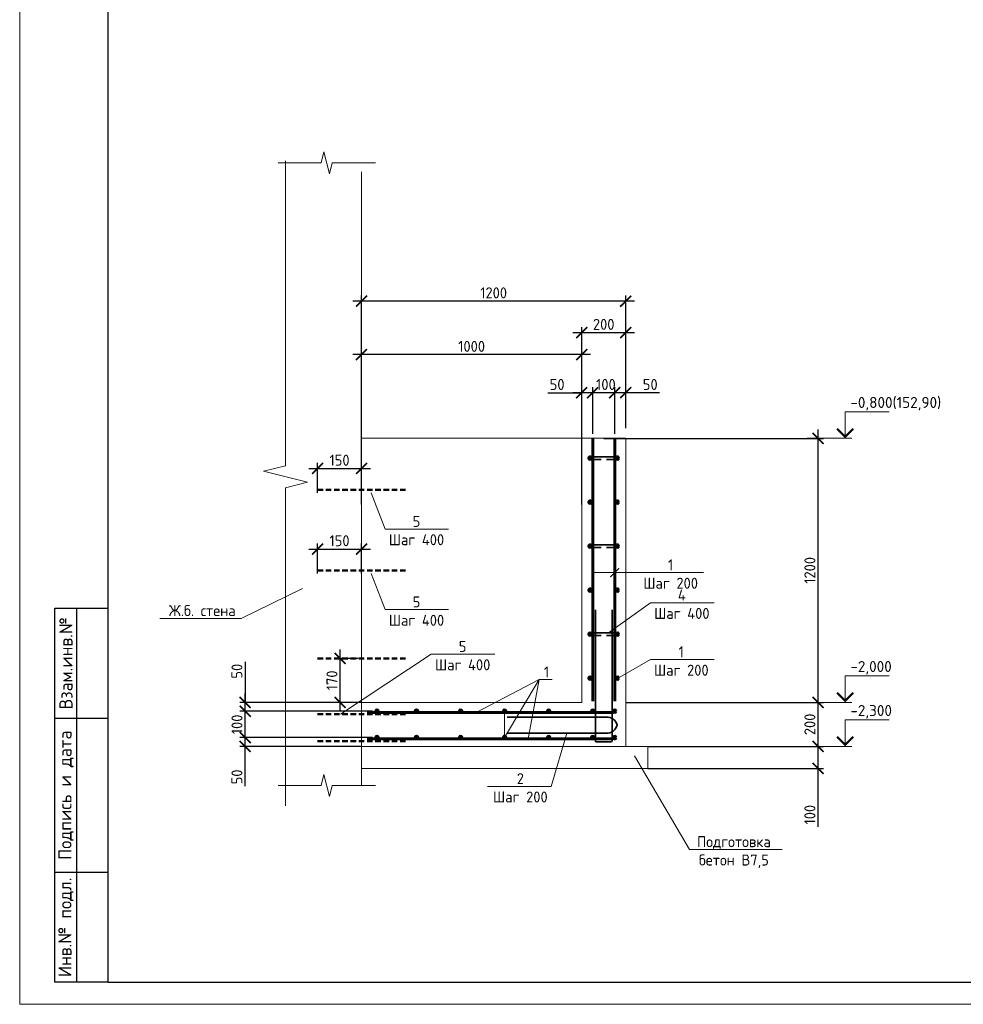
# Model space of a CAD drawing. Header units: millimetres. Extents: x 130535 to 1380046, y -231620 to 121434.
# Tile 5 of 135: x 344596 to 366028, y -184403 to -162029. Entities that reach past the tile are written whole.
import ezdxf
from ezdxf import colors
from ezdxf.entities.mleader import LeaderData, LeaderLine
from ezdxf.enums import TextEntityAlignment as Align
from ezdxf.math import Vec2, Vec3

# ---------------------------------------------------------------- set-up
doc = ezdxf.new("R2010")
doc.units = ezdxf.units.MM
doc.linetypes.add('DASHED2', pattern=[0.375, 0.25, -0.125])
doc.layers.get('DEFPOINTS').update_dxf_attribs({"lineweight": 0})
for name, color, linetype, lineweight in [('Основная 0.35', 7, 'Continuous', 35), ('Основная 0.60', 7, 'Continuous', 60), ('РАЗМЕРЫ', 7, 'Continuous', 9), ('Разрез жилая часть$0$Отметки', 7, 'Continuous', 20), ('Символы 0.20', 7, 'Continuous', 20), ('Текст', 7, 'Continuous', 25), ('Тонкая', 7, 'Continuous', 20), ('Тонкая 0.20', 7, 'Continuous', 20), ('ТОНКИЕ', 7, 'Continuous', 9)]:
    doc.layers.add(name, color=color, linetype=linetype, lineweight=lineweight)
doc.layers.add('ТОЛСТЫЕ_ОСНОВНЫЕ', color=7, linetype='Continuous')
doc.styles.add('GOST-2.304_Type-B', font='GOST_Common.ttf')
doc.styles.add('style1', font='GOST_Common.ttf', dxfattribs={"height": 500})
doc.styles.add('ГОСТ', font='isocpeur.TTF')
doc.dimstyles.new('СПДС', dxfattribs={"dimscale": 100, "dimtxt": 2.5, "dimasz": 2.5, "dimexe": 1.25, "dimexo": 0, "dimtad": 1, "dimdec": 0, "dimtxsty": 'GOST-2.304_Type-B', "dimblk": 'ARCHTICK', "dimcen": 2.5, "dimdle": 2, "dimadec": 0, "dimazin": 2, "dimtfac": 0.75, "dimtdec": 0, "dimtmove": 1, "dimatfit": 3, "dimfxl": 1, "dimtolj": 1, "dimarcsym": 1})

# ---------------------------------------------------------------- blocks, each defined once
blk = doc.blocks.new('*U1422')
at = {"layer": 'ТОЛСТЫЕ_ОСНОВНЫЕ'}
for p, q in [((8, 5), (8, 90)), ((8, 90), (20, 90)), ((13, 5), (13, 90)), ((8, 65), (20, 65)), ((8, 30), (20, 30)), ((20, 5), (8, 5))]:
    blk.add_line(p, q, dxfattribs=at)
blk.add_lwpolyline([(20, 5), (589, 5), (589, 415), (20, 415)], close=True, dxfattribs=at)
at = {"layer": 'ТОНКИЕ'}
blk.add_lwpolyline([(0, 0), (594, 0), (594, 420), (0, 420)], close=True, dxfattribs=at)
at = {"layer": 'Текст', "style": 'style1'}
for s, p in [('Взам.инв.№', (10.5, 77.5)), ('Подпись и дата', (10.5, 47.5)), ('Инв.№ подл.', (10.5, 17.5))]:
    blk.add_text(s, height=3, rotation=90, dxfattribs=at).set_placement(p, align=Align.MIDDLE)
blk = doc.blocks.new('_None')
blk = doc.blocks.new('_ArchTick')
at = {"color": 0, "linetype": 'ByBlock', "const_width": 0.15}
blk.add_lwpolyline([(-0.5, -0.5), (0.5, 0.5)], dxfattribs=at)
blk = doc.blocks.new('*D702')
at = {"layer": 'DEFPOINTS', "color": 0, "linetype": 'Continuous', "lineweight": 0, "transparency": 16777216}
for p in [(349717, -178342), (352360, -178542), (352610, -178342)]:
    blk.add_point(p, dxfattribs=at)
at = {"layer": 'РАЗМЕРЫ', "color": 0, "linetype": 'Continuous', "lineweight": -2, "transparency": 16777216}
for p, q in [((349717, -178742), (349717, -178142)), ((352610, -178342), (349592, -178342)), ((352360, -178542), (349592, -178542)), ((349717, -179449), (349717, -178542))]:
    blk.add_line(p, q, dxfattribs=at)
at = {"layer": 'РАЗМЕРЫ', "color": 0, "linetype": 'Continuous', "lineweight": -2, "transparency": 16777216, "xscale": 250, "yscale": 250, "zscale": 250}
for p, rotation in [((349717, -178342), 90), ((349717, -178542), 270)]:
    blk.add_blockref('_ArchTick', p, dxfattribs=dict(at, rotation=rotation))
at = {"layer": 'РАЗМЕРЫ', "color": 0, "linetype": 'Continuous', "lineweight": 0, "transparency": 16777216, "insert": (349530, -179236), "char_height": 250, "attachment_point": 5, "rotation": 90, "style": 'GOST-2.304_Type-B'}
blk.add_mtext('\\A1;50', dxfattribs=at)
blk = doc.blocks.new('*D703')
at = {"layer": 'DEFPOINTS', "color": 0, "linetype": 'Continuous', "lineweight": 0, "transparency": 16777216}
for p in [(349717, -177742), (352610, -177742), (352610, -178342)]:
    blk.add_point(p, dxfattribs=at)
at = {"layer": 'РАЗМЕРЫ', "color": 0, "linetype": 'Continuous', "lineweight": -2, "transparency": 16777216}
for p, q in [((349717, -178542), (349717, -177542)), ((352610, -177742), (349592, -177742)), ((352610, -178342), (349592, -178342))]:
    blk.add_line(p, q, dxfattribs=at)
at = {"layer": 'РАЗМЕРЫ', "color": 0, "linetype": 'Continuous', "lineweight": -2, "transparency": 16777216, "xscale": 250, "yscale": 250, "zscale": 250}
for p, rotation in [((349717, -177742), 90), ((349717, -178342), 270)]:
    blk.add_blockref('_ArchTick', p, dxfattribs=dict(at, rotation=rotation))
at = {"layer": 'РАЗМЕРЫ', "color": 0, "linetype": 'Continuous', "lineweight": 0, "transparency": 16777216, "insert": (349530, -178042), "char_height": 250, "attachment_point": 5, "rotation": 90, "style": 'GOST-2.304_Type-B'}
blk.add_mtext('\\A1;100', dxfattribs=at)
blk = doc.blocks.new('*D704')
at = {"layer": 'DEFPOINTS', "color": 0, "linetype": 'Continuous', "lineweight": 0, "transparency": 16777216}
for p in [(349717, -177542), (352360, -177542), (352610, -177742)]:
    blk.add_point(p, dxfattribs=at)
at = {"layer": 'РАЗМЕРЫ', "color": 0, "linetype": 'Continuous', "lineweight": -2, "transparency": 16777216}
for p, q in [((349717, -176621), (349717, -177542)), ((349717, -177942), (349717, -177342)), ((352360, -177542), (349592, -177542)), ((352610, -177742), (349592, -177742))]:
    blk.add_line(p, q, dxfattribs=at)
at = {"layer": 'РАЗМЕРЫ', "color": 0, "linetype": 'Continuous', "lineweight": -2, "transparency": 16777216, "xscale": 250, "yscale": 250, "zscale": 250}
for p, rotation in [((349717, -177542), 90), ((349717, -177742), 270)]:
    blk.add_blockref('_ArchTick', p, dxfattribs=dict(at, rotation=rotation))
at = {"layer": 'РАЗМЕРЫ', "color": 0, "linetype": 'Continuous', "lineweight": 0, "transparency": 16777216, "insert": (349530, -176833), "char_height": 250, "attachment_point": 5, "rotation": 90, "style": 'GOST-2.304_Type-B'}
blk.add_mtext('\\A1;50', dxfattribs=at)
blk = doc.blocks.new('*D705')
at = {"layer": 'DEFPOINTS', "color": 0, "linetype": 'Continuous', "lineweight": 0, "transparency": 16777216}
for p in [(358110, -170505), (358360, -171313), (358110, -171438)]:
    blk.add_point(p, dxfattribs=at)
at = {"layer": 'РАЗМЕРЫ', "color": 0, "linetype": 'Continuous', "lineweight": -2, "transparency": 16777216}
for p, q in [((358110, -171438), (358110, -170380)), ((358360, -171313), (358360, -170380)), ((358560, -170505), (357910, -170505)), ((359130, -170505), (358360, -170505))]:
    blk.add_line(p, q, dxfattribs=at)
at = {"layer": 'РАЗМЕРЫ', "color": 0, "linetype": 'Continuous', "lineweight": -2, "transparency": 16777216, "xscale": 250, "yscale": 250, "zscale": 250, "rotation": 180}
blk.add_blockref('_ArchTick', (358110, -170505), dxfattribs=at)
at = {"layer": 'РАЗМЕРЫ', "color": 0, "linetype": 'Continuous', "lineweight": -2, "transparency": 16777216, "xscale": 250, "yscale": 250, "zscale": 250}
blk.add_blockref('_ArchTick', (358360, -170505), dxfattribs=at)
at = {"layer": 'РАЗМЕРЫ', "color": 0, "linetype": 'Continuous', "lineweight": 0, "transparency": 16777216, "insert": (358917, -170318), "char_height": 250, "attachment_point": 5, "style": 'GOST-2.304_Type-B'}
blk.add_mtext('\\A1;50', dxfattribs=at)
blk = doc.blocks.new('*D706')
at = {"layer": 'DEFPOINTS', "color": 0, "linetype": 'Continuous', "lineweight": 0, "transparency": 16777216}
for p in [(357610, -170505), (357610, -171438), (358110, -171438)]:
    blk.add_point(p, dxfattribs=at)
at = {"layer": 'РАЗМЕРЫ', "color": 0, "linetype": 'Continuous', "lineweight": -2, "transparency": 16777216}
for p, q in [((357610, -171438), (357610, -170380)), ((358110, -171438), (358110, -170380)), ((358310, -170505), (357410, -170505))]:
    blk.add_line(p, q, dxfattribs=at)
at = {"layer": 'РАЗМЕРЫ', "color": 0, "linetype": 'Continuous', "lineweight": -2, "transparency": 16777216, "xscale": 250, "yscale": 250, "zscale": 250, "rotation": 180}
blk.add_blockref('_ArchTick', (357610, -170505), dxfattribs=at)
at = {"layer": 'РАЗМЕРЫ', "color": 0, "linetype": 'Continuous', "lineweight": -2, "transparency": 16777216, "xscale": 250, "yscale": 250, "zscale": 250}
blk.add_blockref('_ArchTick', (358110, -170505), dxfattribs=at)
at = {"layer": 'РАЗМЕРЫ', "color": 0, "linetype": 'Continuous', "lineweight": 0, "transparency": 16777216, "insert": (357910, -170318), "char_height": 250, "attachment_point": 5, "style": 'GOST-2.304_Type-B'}
blk.add_mtext('\\A1;100', dxfattribs=at)
blk = doc.blocks.new('*D707')
at = {"layer": 'DEFPOINTS', "color": 0, "linetype": 'Continuous', "lineweight": 0, "transparency": 16777216}
for p in [(357360, -170505), (357360, -171313), (357610, -171438)]:
    blk.add_point(p, dxfattribs=at)
at = {"layer": 'РАЗМЕРЫ', "color": 0, "linetype": 'Continuous', "lineweight": -2, "transparency": 16777216}
for p, q in [((357360, -171313), (357360, -170380)), ((357610, -171438), (357610, -170380)), ((356590, -170505), (357360, -170505)), ((357810, -170505), (357160, -170505))]:
    blk.add_line(p, q, dxfattribs=at)
at = {"layer": 'РАЗМЕРЫ', "color": 0, "linetype": 'Continuous', "lineweight": -2, "transparency": 16777216, "xscale": 250, "yscale": 250, "zscale": 250, "rotation": 180}
blk.add_blockref('_ArchTick', (357360, -170505), dxfattribs=at)
at = {"layer": 'РАЗМЕРЫ', "color": 0, "linetype": 'Continuous', "lineweight": -2, "transparency": 16777216, "xscale": 250, "yscale": 250, "zscale": 250}
blk.add_blockref('_ArchTick', (357610, -170505), dxfattribs=at)
at = {"layer": 'РАЗМЕРЫ', "color": 0, "linetype": 'Continuous', "lineweight": 0, "transparency": 16777216, "insert": (356802, -170318), "char_height": 250, "attachment_point": 5, "style": 'GOST-2.304_Type-B'}
blk.add_mtext('\\A1;50', dxfattribs=at)
blk = doc.blocks.new('*D708')
at = {"layer": 'DEFPOINTS', "color": 0, "linetype": 'Continuous', "lineweight": 0, "transparency": 16777216}
for p in [(358860, -178542), (362730, -178542), (358860, -179042)]:
    blk.add_point(p, dxfattribs=at)
at = {"layer": 'РАЗМЕРЫ', "color": 0, "linetype": 'Continuous', "lineweight": -2, "transparency": 16777216}
for p, q in [((358860, -178542), (362855, -178542)), ((362730, -179242), (362730, -178342)), ((358860, -179042), (362855, -179042)), ((362730, -180369), (362730, -179042))]:
    blk.add_line(p, q, dxfattribs=at)
at = {"layer": 'РАЗМЕРЫ', "color": 0, "linetype": 'Continuous', "lineweight": -2, "transparency": 16777216, "xscale": 250, "yscale": 250, "zscale": 250}
for p, rotation in [((362730, -178542), 90), ((362730, -179042), 270)]:
    blk.add_blockref('_ArchTick', p, dxfattribs=dict(at, rotation=rotation))
at = {"layer": 'РАЗМЕРЫ', "color": 0, "linetype": 'Continuous', "lineweight": 0, "transparency": 16777216, "insert": (362543, -180094), "char_height": 250, "attachment_point": 5, "rotation": 90, "style": 'GOST-2.304_Type-B'}
blk.add_mtext('\\A1;100', dxfattribs=at)
blk = doc.blocks.new('*D709')
at = {"layer": 'DEFPOINTS', "color": 0, "linetype": 'Continuous', "lineweight": 0, "transparency": 16777216}
for p in [(358360, -177542), (362730, -177542), (358860, -178542)]:
    blk.add_point(p, dxfattribs=at)
at = {"layer": 'РАЗМЕРЫ', "color": 0, "linetype": 'Continuous', "lineweight": -2, "transparency": 16777216}
for p, q in [((362730, -178742), (362730, -177342)), ((358360, -177542), (362855, -177542)), ((358860, -178542), (362855, -178542))]:
    blk.add_line(p, q, dxfattribs=at)
at = {"layer": 'РАЗМЕРЫ', "color": 0, "linetype": 'Continuous', "lineweight": -2, "transparency": 16777216, "xscale": 250, "yscale": 250, "zscale": 250}
for p, rotation in [((362730, -177542), 90), ((362730, -178542), 270)]:
    blk.add_blockref('_ArchTick', p, dxfattribs=dict(at, rotation=rotation))
at = {"layer": 'РАЗМЕРЫ', "color": 0, "linetype": 'Continuous', "lineweight": 0, "transparency": 16777216, "insert": (362543, -178042), "char_height": 250, "attachment_point": 5, "rotation": 90, "style": 'GOST-2.304_Type-B'}
blk.add_mtext('\\A1;200', dxfattribs=at)
blk = doc.blocks.new('*D691')
at = {"layer": 'DEFPOINTS', "color": 0, "linetype": 'Continuous', "lineweight": 0, "transparency": 16777216}
for p in [(358360, -169139), (358360, -170542), (357360, -173042)]:
    blk.add_point(p, dxfattribs=at)
at = {"layer": 'РАЗМЕРЫ', "color": 0, "linetype": 'Continuous', "lineweight": -2, "transparency": 16777216}
for p, q in [((357160, -169139), (358560, -169139)), ((357360, -173042), (357360, -169014)), ((358360, -170542), (358360, -169014))]:
    blk.add_line(p, q, dxfattribs=at)
at = {"layer": 'РАЗМЕРЫ', "color": 0, "linetype": 'Continuous', "lineweight": -2, "transparency": 16777216, "xscale": 250, "yscale": 250, "zscale": 250, "rotation": 180}
blk.add_blockref('_ArchTick', (357360, -169139), dxfattribs=at)
at = {"layer": 'РАЗМЕРЫ', "color": 0, "linetype": 'Continuous', "lineweight": -2, "transparency": 16777216, "xscale": 250, "yscale": 250, "zscale": 250}
blk.add_blockref('_ArchTick', (358360, -169139), dxfattribs=at)
at = {"layer": 'РАЗМЕРЫ', "color": 0, "linetype": 'Continuous', "lineweight": 0, "transparency": 16777216, "insert": (357860, -168952), "char_height": 250, "attachment_point": 5, "style": 'GOST-2.304_Type-B'}
blk.add_mtext('\\A1;200', dxfattribs=at)
blk = doc.blocks.new('*D710')
at = {"layer": 'DEFPOINTS', "color": 0, "linetype": 'Continuous', "lineweight": 0, "transparency": 16777216}
for p in [(352360, -169639), (352360, -171542), (357360, -171542)]:
    blk.add_point(p, dxfattribs=at)
at = {"layer": 'РАЗМЕРЫ', "color": 0, "linetype": 'Continuous', "lineweight": -2, "transparency": 16777216}
for p, q in [((352360, -171542), (352360, -169514)), ((357360, -171542), (357360, -169514)), ((357560, -169639), (352160, -169639))]:
    blk.add_line(p, q, dxfattribs=at)
at = {"layer": 'РАЗМЕРЫ', "color": 0, "linetype": 'Continuous', "lineweight": -2, "transparency": 16777216, "xscale": 250, "yscale": 250, "zscale": 250, "rotation": 180}
blk.add_blockref('_ArchTick', (352360, -169639), dxfattribs=at)
at = {"layer": 'РАЗМЕРЫ', "color": 0, "linetype": 'Continuous', "lineweight": -2, "transparency": 16777216, "xscale": 250, "yscale": 250, "zscale": 250}
blk.add_blockref('_ArchTick', (357360, -169639), dxfattribs=at)
at = {"layer": 'РАЗМЕРЫ', "color": 0, "linetype": 'Continuous', "lineweight": 0, "transparency": 16777216, "insert": (354860, -169452), "char_height": 250, "attachment_point": 5, "style": 'GOST-2.304_Type-B'}
blk.add_mtext('\\A1;1000', dxfattribs=at)
blk = doc.blocks.new('*D711')
at = {"layer": 'DEFPOINTS', "color": 0, "linetype": 'Continuous', "lineweight": 0, "transparency": 16777216}
for p in [(357860, -171542), (362730, -171542), (362479, -177542)]:
    blk.add_point(p, dxfattribs=at)
at = {"layer": 'РАЗМЕРЫ', "color": 0, "linetype": 'Continuous', "lineweight": -2, "transparency": 16777216}
for p, q in [((362730, -177742), (362730, -171342)), ((357860, -171542), (362855, -171542)), ((362479, -177542), (362855, -177542))]:
    blk.add_line(p, q, dxfattribs=at)
at = {"layer": 'РАЗМЕРЫ', "color": 0, "linetype": 'Continuous', "lineweight": -2, "transparency": 16777216, "xscale": 250, "yscale": 250, "zscale": 250}
for p, rotation in [((362730, -171542), 90), ((362730, -177542), 270)]:
    blk.add_blockref('_ArchTick', p, dxfattribs=dict(at, rotation=rotation))
at = {"layer": 'РАЗМЕРЫ', "color": 0, "linetype": 'Continuous', "lineweight": 0, "transparency": 16777216, "insert": (362543, -174542), "char_height": 250, "attachment_point": 5, "rotation": 90, "style": 'GOST-2.304_Type-B'}
blk.add_mtext('\\A1;1200', dxfattribs=at)
blk = doc.blocks.new('*D688')
at = {"layer": 'DEFPOINTS', "color": 0, "linetype": 'Continuous', "lineweight": 0, "transparency": 16777216}
for p in [(352360, -168424), (358360, -170542), (352360, -173042)]:
    blk.add_point(p, dxfattribs=at)
at = {"layer": 'РАЗМЕРЫ', "color": 0, "linetype": 'Continuous', "lineweight": -2, "transparency": 16777216}
for p, q in [((358560, -168424), (352160, -168424)), ((352360, -173042), (352360, -168299)), ((358360, -170542), (358360, -168299))]:
    blk.add_line(p, q, dxfattribs=at)
at = {"layer": 'РАЗМЕРЫ', "color": 0, "linetype": 'Continuous', "lineweight": -2, "transparency": 16777216, "xscale": 250, "yscale": 250, "zscale": 250, "rotation": 180}
blk.add_blockref('_ArchTick', (352360, -168424), dxfattribs=at)
at = {"layer": 'РАЗМЕРЫ', "color": 0, "linetype": 'Continuous', "lineweight": -2, "transparency": 16777216, "xscale": 250, "yscale": 250, "zscale": 250}
blk.add_blockref('_ArchTick', (358360, -168424), dxfattribs=at)
at = {"layer": 'РАЗМЕРЫ', "color": 0, "linetype": 'Continuous', "lineweight": 0, "transparency": 16777216, "insert": (355360, -168236), "char_height": 250, "attachment_point": 5, "style": 'GOST-2.304_Type-B'}
blk.add_mtext('\\A1;1200', dxfattribs=at)
blk = doc.blocks.new('*D689')
at = {"layer": 'DEFPOINTS', "color": 0, "linetype": 'Continuous', "lineweight": 0, "transparency": 16777216}
for p in [(352360, -174057), (351360, -174611), (352360, -174611)]:
    blk.add_point(p, dxfattribs=at)
at = {"layer": 'РАЗМЕРЫ', "color": 0, "linetype": 'Continuous', "lineweight": -2, "transparency": 16777216}
for p, q in [((351160, -174057), (352560, -174057)), ((351360, -174611), (351360, -173932)), ((352360, -174611), (352360, -173932))]:
    blk.add_line(p, q, dxfattribs=at)
at = {"layer": 'РАЗМЕРЫ', "color": 0, "linetype": 'Continuous', "lineweight": -2, "transparency": 16777216, "xscale": 250, "yscale": 250, "zscale": 250, "rotation": 180}
blk.add_blockref('_ArchTick', (351360, -174057), dxfattribs=at)
at = {"layer": 'РАЗМЕРЫ', "color": 0, "linetype": 'Continuous', "lineweight": -2, "transparency": 16777216, "xscale": 250, "yscale": 250, "zscale": 250}
blk.add_blockref('_ArchTick', (352360, -174057), dxfattribs=at)
at = {"layer": 'РАЗМЕРЫ', "color": 0, "linetype": 'Continuous', "lineweight": 0, "transparency": 16777216, "insert": (351860, -173869), "char_height": 250, "attachment_point": 5, "style": 'GOST-2.304_Type-B'}
blk.add_mtext('\\A1;150', dxfattribs=at)
blk = doc.blocks.new('*D719')
at = {"layer": 'DEFPOINTS', "color": 0, "linetype": 'Continuous', "lineweight": 0, "transparency": 16777216}
for p in [(351875, -176542), (352287, -176542), (352287, -177542)]:
    blk.add_point(p, dxfattribs=at)
at = {"layer": 'РАЗМЕРЫ', "color": 0, "linetype": 'Continuous', "lineweight": -2, "transparency": 16777216}
for p, q in [((351875, -177742), (351875, -176342)), ((352287, -176542), (351750, -176542)), ((352287, -177542), (351750, -177542))]:
    blk.add_line(p, q, dxfattribs=at)
at = {"layer": 'РАЗМЕРЫ', "color": 0, "linetype": 'Continuous', "lineweight": -2, "transparency": 16777216, "xscale": 250, "yscale": 250, "zscale": 250}
for p, rotation in [((351875, -176542), 90), ((351875, -177542), 270)]:
    blk.add_blockref('_ArchTick', p, dxfattribs=dict(at, rotation=rotation))
at = {"layer": 'РАЗМЕРЫ', "color": 0, "linetype": 'Continuous', "lineweight": 0, "transparency": 16777216, "insert": (351688, -177042), "char_height": 250, "attachment_point": 5, "rotation": 90, "style": 'GOST-2.304_Type-B'}
blk.add_mtext('\\A1;170', dxfattribs=at)
blk = doc.blocks.new('*D720')
at = {"layer": 'DEFPOINTS', "color": 0, "linetype": 'Continuous', "lineweight": 0, "transparency": 16777216}
for p in [(352360, -172226), (351360, -172780), (352360, -172780)]:
    blk.add_point(p, dxfattribs=at)
at = {"layer": 'РАЗМЕРЫ', "color": 0, "linetype": 'Continuous', "lineweight": -2, "transparency": 16777216}
for p, q in [((351160, -172226), (352560, -172226)), ((351360, -172780), (351360, -172101)), ((352360, -172780), (352360, -172101))]:
    blk.add_line(p, q, dxfattribs=at)
at = {"layer": 'РАЗМЕРЫ', "color": 0, "linetype": 'Continuous', "lineweight": -2, "transparency": 16777216, "xscale": 250, "yscale": 250, "zscale": 250, "rotation": 180}
blk.add_blockref('_ArchTick', (351360, -172226), dxfattribs=at)
at = {"layer": 'РАЗМЕРЫ', "color": 0, "linetype": 'Continuous', "lineweight": -2, "transparency": 16777216, "xscale": 250, "yscale": 250, "zscale": 250}
blk.add_blockref('_ArchTick', (352360, -172226), dxfattribs=at)
at = {"layer": 'РАЗМЕРЫ', "color": 0, "linetype": 'Continuous', "lineweight": 0, "transparency": 16777216, "insert": (351860, -172039), "char_height": 250, "attachment_point": 5, "style": 'GOST-2.304_Type-B'}
blk.add_mtext('\\A1;150', dxfattribs=at)

msp = doc.modelspace()

# ---------------------------------------------------------------- linework, layer by layer
at = {"linetype": 'DASHED2', "lineweight": 50, "ltscale": 500}
for p, q in [((351360.3, -172710.7), (353360.3, -172710.7)), ((351360.3, -174541.7), (353360.3, -174541.7)), ((351360.3, -176541.7), (353360.3, -176541.7)), ((351360.3, -177811.8), (353360.3, -177811.8)), ((351360.3, -178421.8), (353360.3, -178421.8))]:
    msp.add_line(p, q, dxfattribs=at)
at = {"linetype": 'ByBlock', "lineweight": 20, "ltscale": 0.5}
msp.add_lwpolyline([(350633.5, -165239.3), (350633.5, -172164.3), (350133.5, -172289.3), (351133.5, -172539.3), (350633.5, -172664.3), (350633.5, -179889.3)], dxfattribs=at)
at = {"layer": 'Основная 0.35'}
for p, q in [((358170.3, -171961.8), (357550.3, -171961.8)), ((357550.3, -172021.8), (357800.3, -172021.8)), ((358170.3, -172021.8), (357920.3, -172021.8)), ((358170.3, -173961.8), (357550.3, -173961.8)), ((357550.3, -174021.8), (357800.3, -174021.8)), ((358170.3, -174021.8), (357920.3, -174021.8)), ((357670.3, -178413.7), (357670.3, -175438.7)), ((358050.3, -178413.7), (358050.3, -175438.7)), ((358170.3, -175961.8), (357550.3, -175961.8)), ((357550.3, -176021.8), (357800.3, -176021.8)), ((358170.3, -176021.8), (357920.3, -176021.8)), ((355664.7, -177877.5), (357914.7, -177877.5)), ((355664.7, -178238.1), (357914.7, -178238.1)), ((357695.3, -178438.7), (358025.3, -178438.7))]:
    msp.add_line(p, q, dxfattribs=at)
for centre, radius, start, end in [((357550.3, -171991.8), 30, 90, 270), ((358170.3, -171991.8), 30, 270, 90), ((357550.3, -173991.8), 30, 90, 270), ((358170.3, -173991.8), 30, 270, 90), ((357550.3, -175991.8), 30, 90, 270), ((358170.3, -175991.8), 30, 270, 90), ((357937.3, -178109.5), 233.1, 12.58776, 95.55165), ((357937.3, -178006.1), 233.1, 264.44835, 347.41224), ((357695.3, -178413.7), 25, 180, 270), ((358025.3, -178413.7), 25, 270, 0)]:
    msp.add_arc(centre, radius, start, end, dxfattribs=at)
at = {"layer": 'Основная 0.60'}
for p, q in [((357610.3, -177516.8), (357610.3, -171541.8)), ((358110.3, -177516.8), (358110.3, -171541.8)), ((358076.6, -177771.8), (352485.3, -177771.8)), ((358076.6, -178371.8), (352485.3, -178371.8))]:
    msp.add_line(p, q, dxfattribs=at)
for centre in [(357550.3, -171991.8), (358170.3, -171991.8), (357550.3, -172991.8), (358170.3, -172991.8), (357550.3, -173991.8), (358170.3, -173991.8), (357550.3, -174991.8), (358170.3, -174991.8), (357550.3, -175991.8), (358170.3, -175991.8), (357550.3, -176991.8), (358170.3, -176991.8), (352710.3, -177741.8), (353610.3, -177741.8), (354610.3, -177741.8), (355610.3, -177741.8), (356610.3, -177741.8), (357610.3, -177741.8), (358110.3, -177741.8), (352710.3, -178341.8), (353610.3, -178341.8), (354610.3, -178341.8), (355610.3, -178341.8), (356610.3, -178341.8), (357610.3, -178341.8), (358110.3, -178341.8)]:
    msp.add_circle(centre, 30, dxfattribs=at)
at = {"layer": 'РАЗМЕРЫ', "linetype": 'Continuous', "lineweight": 0}
for p, q in [((356391.9, -177025.9), (354960.2, -177771.8)), ((356391.9, -177025.9), (356142.3, -178371.8)), ((350633.5, -177541.8), (352360.3, -177541.8))]:
    msp.add_line(p, q, dxfattribs=at)
msp.add_lwpolyline([(357360.3, -171541.8), (358360.3, -171541.8)], dxfattribs=at)
at = {"layer": 'Символы 0.20', "color": 1, "linetype": 'Continuous', "lineweight": 20, "ltscale": 100}
for p, q in [((363345.3, -170941.8), (364345.3, -170941.8)), ((362479.2, -171541.8), (363345.3, -171541.8)), ((363345.3, -176941.8), (364345.3, -176941.8)), ((362479.2, -177541.8), (363345.3, -177541.8)), ((363345.3, -177941.8), (364345.3, -177941.8)), ((362479.2, -178541.8), (363345.3, -178541.8))]:
    msp.add_line(p, q, dxfattribs=at)
at = {"layer": 'Символы 0.20', "color": 1, "linetype": 'Continuous', "lineweight": 20, "ltscale": 10000}
for p, q in [((363495.3, -171541.8), (363195.3, -171541.8)), ((363495.3, -177541.8), (363195.3, -177541.8)), ((363495.3, -178541.8), (363195.3, -178541.8))]:
    msp.add_line(p, q, dxfattribs=at)
for points in [[(363345.3, -171541.8), (363345.3, -170941.8)], [(363345.3, -177541.8), (363345.3, -176941.8)], [(363345.3, -178541.8), (363345.3, -177941.8)]]:
    msp.add_lwpolyline(points, dxfattribs=at)
at = {"layer": 'Символы 0.20', "color": 1, "linetype": 'Continuous', "lineweight": 20, "ltscale": 10000, "const_width": 50}
for points in [[(363162.9, -171324.1), (363345.3, -171506.4), (363527.6, -171324.1)], [(363162.9, -177324.1), (363345.3, -177506.4), (363527.6, -177324.1)], [(363162.9, -178324.1), (363345.3, -178506.4), (363527.6, -178324.1)]]:
    msp.add_lwpolyline(points, dxfattribs=at)
at = {"layer": 'Тонкая'}
for points in [[(350464.7, -165278), (350614.7, -165278), (351444.3, -165278), (351506.8, -165028), (351631.8, -165528), (351694.3, -165278), (352523.8, -165278), (352673.8, -165278)], [(350464.7, -179430.3), (350614.7, -179430.3), (351444.3, -179430.3), (351506.8, -179180.3), (351631.8, -179680.3), (351694.3, -179430.3), (352523.8, -179430.3), (352673.8, -179430.3)]]:
    msp.add_lwpolyline(points, dxfattribs=at)
at = {"layer": 'Тонкая 0.20'}
for p, q in [((352360.3, -165489.3), (352360.3, -179430.3)), ((357360.3, -171541.8), (352360.3, -171541.8)), ((357360.3, -177541.8), (357360.3, -171541.8)), ((357360.3, -177516.8), (357360.3, -171541.8)), ((358360.3, -171541.8), (358360.3, -177516.8)), ((358360.3, -171541.8), (358360.3, -178541.8)), ((352360.3, -178541.8), (352360.3, -177541.8)), ((352360.3, -177541.8), (357360.3, -177541.8)), ((358860.3, -178541.8), (352360.3, -178541.8)), ((358860.3, -178541.8), (358860.3, -179041.8)), ((359860.3, -178541.8), (360360.3, -178541.8)), ((358860.3, -179041.8), (352360.3, -179041.8))]:
    msp.add_line(p, q, dxfattribs=at)

# ---------------------------------------------------------------- block references
at = {"xscale": 100, "yscale": 100, "zscale": 100}
msp.add_blockref('*U1422', (344595.6, -184403.1), dxfattribs=at)

# ---------------------------------------------------------------- texts
at = {"layer": 'Разрез жилая часть$0$Отметки', "linetype": 'Continuous', "lineweight": 25, "ltscale": 100, "style": 'ГОСТ'}
for s, p in [('-0,800(152,90)', (363462.8, -170851.8)), ('-2,000', (363462.8, -176851.8)), ('-2,300', (363462.8, -177851.8))]:
    msp.add_text(s, height=250, dxfattribs=at).set_placement(p)

# ---------------------------------------------------------------- dimensions: what is measured, and where the dimension line sits
at = {"layer": 'РАЗМЕРЫ', "color": 3, "linetype": 'Continuous', "lineweight": 0}
for base, p1, p2, picture, middle in [((352360.3, -168423.9), (358360.3, -170541.8), (352360.3, -173041.8), '*D688', (355360.3, -168236.4)), ((358360.3, -169139.3), (357360.3, -173041.8), (358360.3, -170541.8), '*D691', (357860.3, -168951.8)), ((352360.3, -169639.3), (357360.3, -171541.8), (352360.3, -171541.8), '*D710', (354860.3, -169451.8))]:
    dim = msp.add_linear_dim(base=base, p1=p1, p2=p2, dimstyle='СПДС', override={"dimlfac": 0.2}, dxfattribs=at)
    dim.commit()
    dim.dimension.update_dxf_attribs({"geometry": picture, "text_midpoint": middle})
for base, p1, p2, angle, picture, middle in [((357360.3, -170505.2), (357610.3, -171437.7), (357360.3, -171312.7), 180, '*D707', (356802.2, -170536.1)), ((357610.3, -170505.2), (358110.3, -171437.7), (357610.3, -171437.7), 180, '*D706', (357910.3, -170505.2)), ((358110.3, -170505.2), (358360.3, -171312.7), (358110.3, -171437.7), 180, '*D705', (358917.1, -170535.2)), ((362730.1, -178541.8), (358860.3, -179041.8), (358860.3, -178541.8), 90, '*D708', (362974.1, -180094.1))]:
    dim = msp.add_linear_dim(base=base, p1=p1, p2=p2, angle=angle, dimstyle='СПДС', override={"dimlfac": 0.2}, dxfattribs=at)
    dim.commit()
    dim.dimension.update_dxf_attribs({"geometry": picture, "text_midpoint": middle, "dimtype": 160})
for base, p1, p2, picture, middle in [((362730.1, -171541.8), (362479.2, -177541.8), (357860.3, -171541.8), '*D711', (362542.6, -174541.8)), ((362730.1, -177541.8), (358860.3, -178541.8), (358360.3, -177541.8), '*D709', (362542.6, -178041.8))]:
    dim = msp.add_linear_dim(base=base, p1=p1, p2=p2, angle=90, dimstyle='СПДС', override={"dimlfac": 0.2}, dxfattribs=at)
    dim.commit()
    dim.dimension.update_dxf_attribs({"geometry": picture, "text_midpoint": middle})
at = {"layer": 'РАЗМЕРЫ', "linetype": 'Continuous', "lineweight": 0}
for base, p1, p2, picture, middle in [((352360.3, -172226), (351360.3, -172779.6), (352360.3, -172779.6), '*D720', (351860.3, -172038.5)), ((352360.3, -174057), (351360.3, -174610.6), (352360.3, -174610.6), '*D689', (351860.3, -173869.5))]:
    dim = msp.add_linear_dim(base=base, p1=p1, p2=p2, text='150', dimstyle='СПДС', dxfattribs=at)
    dim.commit()
    dim.dimension.update_dxf_attribs({"geometry": picture, "text_midpoint": middle})
at = {"layer": 'РАЗМЕРЫ', "color": 3, "linetype": 'Continuous', "lineweight": 0}
for base, p1, p2, text, picture, middle in [((351875.2, -176541.7), (352286.7, -177541.8), (352286.7, -176541.7), '170', '*D719', (351687.7, -177041.7)), ((349717.2, -177741.8), (352610.3, -178341.8), (352610.3, -177741.8), '100', '*D703', (349529.7, -178041.8))]:
    dim = msp.add_linear_dim(base=base, p1=p1, p2=p2, angle=90, text=text, dimstyle='СПДС', override={"dimlfac": 0.2}, dxfattribs=at)
    dim.commit()
    dim.dimension.update_dxf_attribs({"geometry": picture, "text_midpoint": middle})
for base, p1, p2, picture, middle in [((349717.2, -177541.8), (352610.3, -177741.8), (352360.3, -177541.8), '*D704', (349698.4, -176833.2)), ((349717.2, -178341.8), (352360.3, -178541.8), (352610.3, -178341.8), '*D702', (349768.8, -179236.4))]:
    dim = msp.add_linear_dim(base=base, p1=p1, p2=p2, angle=90, text='50', dimstyle='СПДС', override={"dimlfac": 0.2}, dxfattribs=at)
    dim.commit()
    dim.dimension.update_dxf_attribs({"geometry": picture, "text_midpoint": middle, "dimtype": 160})

# ---------------------------------------------------------------- leaders
at = {"layer": 'Символы 0.20'}
ml = msp.add_multileader_mtext('Standard', dxfattribs=at)
ml.set_content('5\\PШаг 400', color=256, style='GOST-2.304_Type-B')
ml.set_leader_properties(color=256, linetype='ByLayer', lineweight=-1)
ml.set_arrow_properties(name='NONE')
ml.build(insert=Vec2(0, 0))
ml.multileader.update_dxf_attribs({"text_left_attachment_type": 6, "text_right_attachment_type": 6, "dogleg_length": 1, "arrow_head_size": 18, "scale": 20})
ctx = ml.context
ctx.base_point, ctx.scale, ctx.char_height, ctx.arrow_head_size, ctx.landing_gap_size, ctx.plane_origin = Vec3(352993.7, -173604.2), 20, 250, 18, 9, Vec3(352143, -173479.6)
ctx.left_attachment, ctx.right_attachment, ctx.text_align_type = 6, 6, 1
notes = []
notes.append((ctx, [(0, (1, 1, 0), (352893.7, -173604.2), (1, 0), 100, [(0, [(352577.9, -172779.6)], 0, [])])]))
ctx.mtext.insert, ctx.mtext.alignment, ctx.mtext.flow_direction = Vec3(353608, -173304.2), 2, 5
ml = msp.add_multileader_mtext('Standard', dxfattribs=at)
ml.set_content('1\\PШаг 200', color=256, style='GOST-2.304_Type-B')
ml.set_leader_properties(color=256, linetype='ByLayer', lineweight=-1)
ml.set_arrow_properties(name='ARCHTICK')
ml.build(insert=Vec2(0, 0))
ml.multileader.update_dxf_attribs({"text_left_attachment_type": 6, "text_right_attachment_type": 6, "dogleg_length": 1, "arrow_head_size": 200, "scale": 20})
ctx = ml.context
ctx.base_point, ctx.scale, ctx.char_height, ctx.arrow_head_size, ctx.landing_gap_size, ctx.plane_origin = Vec3(358779.2, -174592.5), 20, 250, 200, 9, Vec3(355110.3, -174292.5)
ctx.left_attachment, ctx.right_attachment, ctx.text_align_type = 6, 6, 1
notes.append((ctx, [(1, (1, 1, 0), (358679.2, -174592.5), (1, 0), 100, [(1, [(358110.3, -174592.5), (357610.3, -174592.5)], 0, [])])]))
ctx.mtext.insert, ctx.mtext.alignment, ctx.mtext.flow_direction = Vec3(359381, -174292.5), 2, 5
ml = msp.add_multileader_mtext('Standard', dxfattribs=at)
ml.set_content('5\\PШаг 400', color=256, style='GOST-2.304_Type-B')
ml.set_leader_properties(color=256, linetype='ByLayer', lineweight=-1)
ml.set_arrow_properties(name='NONE')
ml.build(insert=Vec2(0, 0))
ml.multileader.update_dxf_attribs({"text_left_attachment_type": 6, "text_right_attachment_type": 6, "dogleg_length": 1, "arrow_head_size": 18, "scale": 20})
ctx = ml.context
ctx.base_point, ctx.scale, ctx.char_height, ctx.arrow_head_size, ctx.landing_gap_size, ctx.plane_origin = Vec3(352993.7, -175435.2), 20, 250, 18, 9, Vec3(352143, -175310.6)
ctx.left_attachment, ctx.right_attachment, ctx.text_align_type = 6, 6, 1
notes.append((ctx, [(0, (1, 1, 0), (352893.7, -175435.2), (1, 0), 100, [(0, [(352577.9, -174610.6)], 0, [])])]))
ctx.mtext.insert, ctx.mtext.alignment, ctx.mtext.flow_direction = Vec3(353608, -175135.2), 2, 5
ml = msp.add_multileader_mtext('Standard', dxfattribs=at)
ml.set_content('Ж.б. стена', color=256, style='GOST-2.304_Type-B')
ml.set_leader_properties(color=256, linetype='ByLayer', lineweight=-1)
ml.set_arrow_properties(name='NONE')
ml.build(insert=Vec2(0, 0))
ml.multileader.update_dxf_attribs({"text_left_attachment_type": 6, "text_right_attachment_type": 6, "dogleg_length": 1, "arrow_head_size": 18, "scale": 20})
ctx = ml.context
ctx.base_point, ctx.scale, ctx.char_height, ctx.arrow_head_size, ctx.landing_gap_size, ctx.plane_origin = Vec3(347971.9, -175632.2), 20, 250, 18, 9, Vec3(350004.5, -175939.9)
ctx.left_attachment, ctx.right_attachment = 6, 6
notes.append((ctx, [(0, (1, 1, 0), (349625.5, -175632.2), (-1, 0), 100, [(0, [(351015.2, -174954.5)], 0, [])])]))
ctx.mtext.insert, ctx.mtext.flow_direction = Vec3(347980.9, -175332.2), 5
ml = msp.add_multileader_mtext('Standard', dxfattribs=at)
ml.set_content('4\\PШаг 400', color=256, style='GOST-2.304_Type-B')
ml.set_leader_properties(color=256, linetype='ByLayer', lineweight=-1)
ml.set_arrow_properties(name='NONE')
ml.build(insert=Vec2(0, 0))
ml.multileader.update_dxf_attribs({"text_left_attachment_type": 6, "text_right_attachment_type": 6, "dogleg_length": 1, "arrow_head_size": 18, "scale": 20})
ctx = ml.context
ctx.base_point, ctx.scale, ctx.char_height, ctx.arrow_head_size, ctx.landing_gap_size, ctx.plane_origin = Vec3(359021, -175278.2), 20, 250, 18, 9, Vec3(355170.3, -178847.6)
ctx.left_attachment, ctx.right_attachment, ctx.text_align_type = 6, 6, 1
notes.append((ctx, [(0, (1, 1, 0), (358921, -175278.2), (1, 0), 100, [(0, [(357966.3, -175961.8)], 0, [])])]))
ctx.mtext.insert, ctx.mtext.alignment, ctx.mtext.flow_direction = Vec3(359635.3, -174978.2), 2, 5
ml = msp.add_multileader_mtext('Standard', dxfattribs=at)
ml.set_content('5\\PШаг 400', color=256, style='GOST-2.304_Type-B')
ml.set_leader_properties(color=256, linetype='ByLayer', lineweight=-1)
ml.set_arrow_properties(name='NONE')
ml.build(insert=Vec2(0, 0))
ml.multileader.update_dxf_attribs({"text_left_attachment_type": 6, "text_right_attachment_type": 6, "dogleg_length": 1, "arrow_head_size": 18, "scale": 20})
ctx = ml.context
ctx.base_point, ctx.scale, ctx.char_height, ctx.arrow_head_size, ctx.landing_gap_size, ctx.plane_origin = Vec3(354042.1, -176446.5), 20, 250, 18, 9, Vec3(353191.4, -176321.9)
ctx.left_attachment, ctx.right_attachment, ctx.text_align_type = 6, 6, 1
notes.append((ctx, [(0, (1, 1, 0), (353942.1, -176446.5), (1, 0), 100, [(0, [(351878.7, -177811.8)], 0, [])])]))
ctx.mtext.insert, ctx.mtext.alignment, ctx.mtext.flow_direction = Vec3(354656.4, -176146.5), 2, 5
ml = msp.add_multileader_mtext('Standard', dxfattribs=at)
ml.set_content('1\\PШаг 200', color=256, style='GOST-2.304_Type-B')
ml.set_leader_properties(color=256, linetype='ByLayer', lineweight=-1)
ml.set_arrow_properties(name='NONE')
ml.build(insert=Vec2(0, 0))
ml.multileader.update_dxf_attribs({"text_left_attachment_type": 6, "text_right_attachment_type": 6, "dogleg_length": 1, "arrow_head_size": 18, "scale": 20})
ctx = ml.context
ctx.base_point, ctx.scale, ctx.char_height, ctx.arrow_head_size, ctx.landing_gap_size, ctx.plane_origin = Vec3(359021, -176569.1), 20, 250, 18, 9, Vec3(355170.3, -176702.5)
ctx.left_attachment, ctx.right_attachment, ctx.text_align_type = 6, 6, 1
notes.append((ctx, [(0, (1, 1, 0), (358921, -176569.1), (1, 0), 100, [(0, [(358170.3, -177002.5)], 0, [])])]))
ctx.mtext.insert, ctx.mtext.alignment, ctx.mtext.flow_direction = Vec3(359622.8, -176269.1), 2, 5
ml = msp.add_multileader_mtext('Standard', dxfattribs=at)
ml.set_content('1', color=256, style='GOST-2.304_Type-B')
ml.set_leader_properties(color=256, linetype='ByLayer', lineweight=-1)
ml.set_arrow_properties(name='NONE')
ml.build(insert=Vec2(0, 0))
ml.multileader.update_dxf_attribs({"text_left_attachment_type": 6, "text_right_attachment_type": 6, "dogleg_length": 1, "arrow_head_size": 18, "scale": 20})
ctx = ml.context
ctx.base_point, ctx.scale, ctx.char_height, ctx.arrow_head_size, ctx.landing_gap_size, ctx.plane_origin = Vec3(356491.9, -177025.9), 20, 250, 18, 9, Vec3(355743.6, -172871.8)
ctx.left_attachment, ctx.right_attachment = 6, 6
notes.append((ctx, [(0, (1, 1, 0), (356391.9, -177025.9), (1, 0), 100, [(1, [(355610.3, -177741.8), (355610.3, -178341.8)], 0, [])])]))
ctx.mtext.insert, ctx.mtext.width, ctx.mtext.flow_direction = Vec3(356500.9, -176725.9), 28.429, 5
ml = msp.add_multileader_mtext('Standard', dxfattribs=at)
ml.set_content('2\\PШаг 200', color=256, style='GOST-2.304_Type-B')
ml.set_leader_properties(color=256, linetype='ByLayer', lineweight=-1)
ml.set_arrow_properties(name='NONE')
ml.build(insert=Vec2(0, 0))
ml.multileader.update_dxf_attribs({"text_left_attachment_type": 6, "text_right_attachment_type": 6, "dogleg_length": 1, "arrow_head_size": 18, "scale": 20})
ctx = ml.context
ctx.base_point, ctx.scale, ctx.char_height, ctx.arrow_head_size, ctx.landing_gap_size, ctx.plane_origin = Vec3(355365.5, -179450.4), 20, 250, 18, 9, Vec3(350275.9, -175117.1)
ctx.left_attachment, ctx.right_attachment, ctx.text_align_type = 6, 6, 1
notes.append((ctx, [(1, (1, 1, 0), (356669.1, -179450.4), (-1, 0), 100, [(0, [(357022.2, -178238.1)], 0, [])])]))
ctx.mtext.insert, ctx.mtext.alignment, ctx.mtext.flow_direction = Vec3(355967.3, -179150.4), 2, 5
ml = msp.add_multileader_mtext('Standard', dxfattribs=at)
ml.set_content('Подготовка\\Pбетон В7,5', color=256, style='GOST-2.304_Type-B')
ml.set_leader_properties(color=256, linetype='ByLayer', lineweight=-1)
ml.set_arrow_properties(name='NONE')
ml.build(insert=Vec2(0, 0))
ml.multileader.update_dxf_attribs({"text_left_attachment_type": 6, "text_right_attachment_type": 6, "dogleg_length": 1, "arrow_head_size": 18, "scale": 20})
ctx = ml.context
ctx.base_point, ctx.scale, ctx.char_height, ctx.arrow_head_size, ctx.landing_gap_size, ctx.plane_origin = Vec3(359908, -180882.3), 20, 250, 18, 9, Vec3(358569.2, -177060.3)
ctx.left_attachment, ctx.right_attachment, ctx.text_align_type = 6, 6, 1
notes.append((ctx, [(1, (1, 1, 0), (359808, -180882.3), (1, 0), 100, [(0, [(358555.9, -178759)], 0, [])])]))
ctx.mtext.insert, ctx.mtext.alignment, ctx.mtext.flow_direction = Vec3(360817, -180582.3), 2, 5
for ctx, leaders in notes:
    for number, flags, end, landing, length, lines in leaders:
        leader = LeaderData()
        leader.index, (leader.has_last_leader_line, leader.has_dogleg_vector, leader.attachment_direction) = number, flags
        leader.last_leader_point, leader.dogleg_vector, leader.dogleg_length = Vec3(end), Vec3(landing), length
        for number, points, colour, breaks in lines:
            line = LeaderLine()
            line.index, line.vertices, line.color, line.breaks = number, Vec3.list(points), colors.encode_raw_color(colour), breaks
            leader.lines.append(line)
        ctx.leaders.append(leader)

doc.saveas('drawing.dxf')
